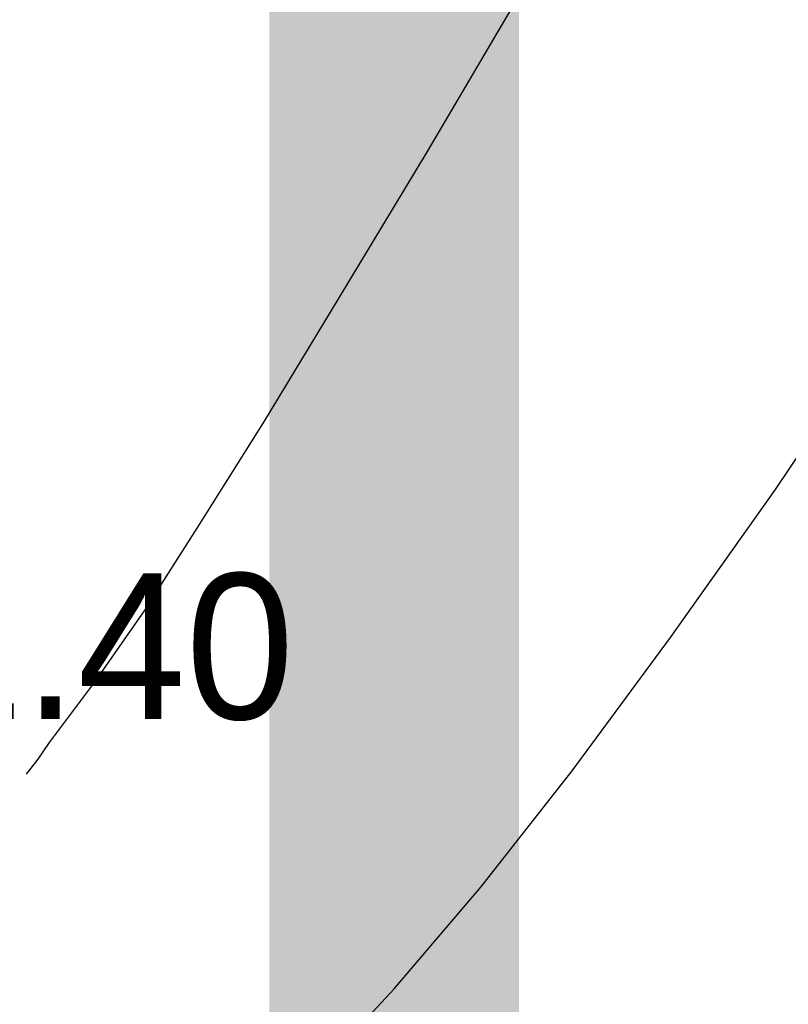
# Model space of a CAD drawing. Extents: x 0 to 370488, y 0 to 4202825.
# Tile 234 of 256: x 360284.81 to 360289.43, y 4200443.1 to 4200449.01. Entities that reach past the tile are written whole.
import ezdxf

# ---------------------------------------------------------------- set-up
doc = ezdxf.new("R2010")
doc.units = 0
doc.header["$LTSCALE"] = 0.5
doc.header["$MEASUREMENT"] = 0
doc.linetypes.add('CONTI', pattern=[0])
for name, color, linetype in [('(004) Точки рельефа', 7, 'Continuous'), ('GORIZDEFAULT', 32, 'CONTI'), ('ХХХ оформление', 7, 'ИК_Водопровод -------в--------')]:
    doc.layers.add(name, color=color, linetype=linetype)
doc.layers.add('(032) Горизонтали утолщенные', color=32, linetype='Continuous', lineweight=30)
doc.styles.add('D-431', font='txt')
doc.styles.get("Standard").update_dxf_attribs({"font": 'isocpeur.ttf'})
doc.linetypes.add('ИК_Водопровод -------в--------', pattern='A,9,-0.6,["В",Standard,S=1.2,R=0,X=0,Y=-0.6],-1.2', length=10.8)

msp = doc.modelspace()

# ---------------------------------------------------------------- linework, layer by layer
at = {"layer": '(032) Горизонтали утолщенные', "color": 32}
msp.add_polyline3d([(360284.85, 4200444.48, 542), (360284.92, 4200444.57, 542), (360284.99, 4200444.67, 542), (360285.26, 4200445.03, 542), (360285.56, 4200445.46, 542), (360285.89, 4200445.98, 542), (360286.28, 4200446.6, 542), (360286.73, 4200447.34, 542), (360287.26, 4200448.22, 542), (360287.87, 4200449.26, 542), (360288.57, 4200450.47, 542), (360289.36, 4200451.85, 542), (360290.23, 4200453.39, 542), (360291.16, 4200455.09, 542), (360292.14, 4200456.95, 542), (360293.17, 4200458.95, 542), (360294.22, 4200461.09, 542), (360295.3, 4200463.36, 542), (360296.38, 4200465.68, 542), (360297.41, 4200468, 542), (360298.39, 4200470.25, 542)], dxfattribs=at)
at = {"layer": 'GORIZDEFAULT', "color": 32}
msp.add_polyline3d([(360286.57, 4200442.66, 541.5), (360287.06, 4200443.19, 541.5), (360287.58, 4200443.8, 541.5), (360288.13, 4200444.5, 541.5), (360288.72, 4200445.3, 541.5), (360289.35, 4200446.19, 541.5), (360289.99, 4200447.14, 541.5), (360290.64, 4200448.13, 541.5), (360291.29, 4200449.13, 541.5), (360291.92, 4200450.13, 541.5), (360292.53, 4200451.11, 541.5), (360293.09, 4200452.04, 541.5), (360293.63, 4200452.95, 541.5), (360294.14, 4200453.84, 541.5), (360294.64, 4200454.75, 541.5), (360295.14, 4200455.69, 541.5), (360295.65, 4200456.67, 541.5), (360296.17, 4200457.73, 541.5), (360296.71, 4200458.88, 541.5), (360297.28, 4200460.1, 541.5), (360297.86, 4200461.38, 541.5), (360298.47, 4200462.72, 541.5)], dxfattribs=at)
at = {"layer": 'ХХХ оформление', "color": 12, "linetype": 'ByBlock', "ltscale": 1000, "const_width": 1.5, "elevation": 533.0149}
msp.add_lwpolyline([(360287.059, 4199667.8722), (362239.3324, 4199667.8722), (362239.3324, 4201313.8911), (360287.059, 4201313.8911)], close=True, dxfattribs=at)
msp.add_lwpolyline([(360287.059, 4199667.8722), (362239.3324, 4199667.8722), (362239.3324, 4201313.8911), (360287.059, 4201313.8911)], close=True, dxfattribs=at)

# ---------------------------------------------------------------- texts
at = {"layer": '(004) Точки рельефа', "style": 'D-431'}
msp.add_text('542.40', height=0.875, dxfattribs=at).set_placement((360282.88, 4200444.81))

doc.saveas('drawing.dxf')
